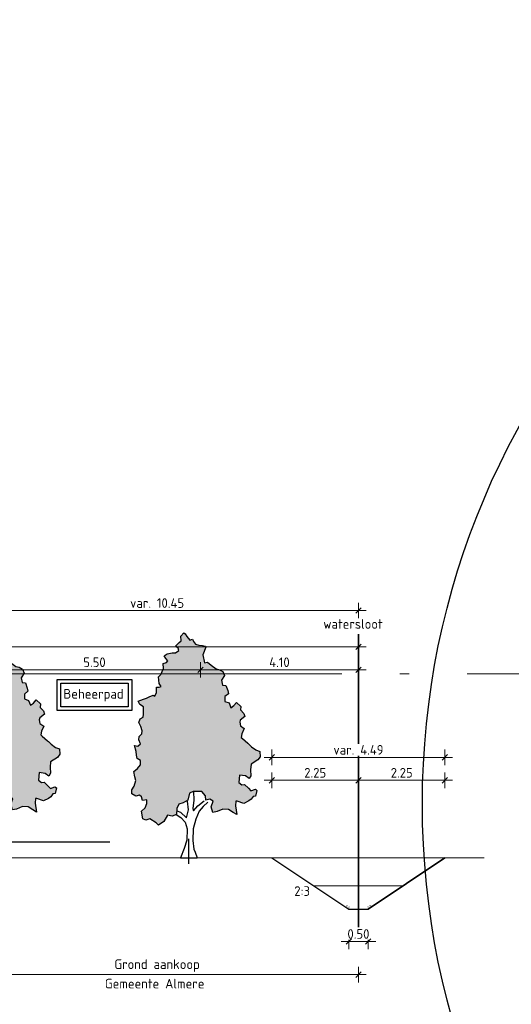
# Model space of a CAD drawing. Header units: metres. Extents: x 149234 to 159511, y 484155 to 486733.
# Tile 65 of 92: x 159281 to 159294, y 484428 to 484454. Entities that reach past the tile are written whole.
import ezdxf

# ---------------------------------------------------------------- set-up
doc = ezdxf.new("R2010")
doc.units = ezdxf.units.M
doc.linetypes.add('AL-NAP_LIJN', pattern=[15.25, 12, -1.5, 0.25, -1.5])
doc.layers.get('0').update_dxf_attribs({"lineweight": 25})
doc.layers.get('Defpoints').update_dxf_attribs({"color": 211, "lineweight": 25})
for name, color, linetype, lineweight in [('N-WE-GR-BOOM-1e-A', 90, 'Continuous', 25), ('N-WE-GR-BOOM-1e-SD', 90, 'Continuous', 25), ('N-WE-VH-KANTVERHARDING-G', 7, 'Continuous', 30), ('X-XX-AL-M', 7, 'Continuous', 18), ('X-XX-AL-NAP-G', 7, 'AL-NAP_LIJN', 18), ('X-XX-AL-T25', 7, 'Continuous', 25)]:
    doc.layers.add(name, color=color, linetype=linetype, lineweight=lineweight)
doc.layers.add('N-WE-KG-GRENS_POLDERWEG-G', color=7, linetype='KG-PERCEEL', lineweight=35, true_color=0x0000e6)
doc.layers.add('N-WE-RI-VACUUMLEIDING-G', color=1, linetype='RI-VACUUM', lineweight=35, true_color=0xff0000)
doc.styles.add('Civitas Arial', font='arial.ttf')
doc.styles.add('NLCS-ISO-M100-T25', font='NLCS-ISO.ttf')
doc.styles.get("Standard").update_dxf_attribs({"font": 'NLCS-ISO.ttf'})
doc.linetypes.add('KG-PERCEEL', pattern='A,5.5,-2,["P",Standard,S=1.8,R=0,X=-0.5,Y=-0.9],-2,5.5,-2,[5,NLCS.shx,S=0.75,R=0,X=0,Y=0],-2', length=19)
doc.linetypes.add('RI-VACUUM', pattern='A,7,-2,["V",Standard,S=1.8,R=0,X=-0.5,Y=-0.9],-2,7,-2,[102,NLCS.shx,S=1,R=180,X=0,Y=0],-2', length=22)
doc.dimstyles.new('NLCS-M100-T25-SCHRAP-X_L2_H1', dxfattribs={"dimscale": 0.1, "dimtxt": 2.5, "dimasz": 1.4, "dimexe": 2, "dimexo": 2, "dimgap": 0.7, "dimtad": 1, "dimzin": 0, "dimdsep": 46, "dimtxsty": 'NLCS-ISO-M100-T25', "dimblk": 'OBLIQUE', "dimcen": 0, "dimdle": 2, "dimclrd": 256, "dimclre": 256, "dimclrt": 256, "dimadec": 1, "dimazin": 0, "dimtfac": 1, "dimtofl": 0, "dimtmove": 1, "dimatfit": 0, "dimldrblk": 'OBLIQUE', "dimfxl": 2, "dimfxlon": 1, "dimtfill": 1, "dimtfillclr": 254, "dimtolj": 1, "dimtzin": 0, "dimlwd": 18, "dimlwe": 18, "dimarcsym": 0})

# ---------------------------------------------------------------- blocks, each defined once
blk = doc.blocks.new('_Oblique')
at = {"color": 0, "linetype": 'ByBlock', "lineweight": -2}
blk.add_line((-0.5, -0.5), (0.5, 0.5), dxfattribs=at)
blk = doc.blocks.new('*D298')
at = {"layer": 'Defpoints', "color": 0, "transparency": 16777216}
for p in [(159279.759, 484429.992), (159290.209, 484429.992), (159290.209, 484428.759)]:
    blk.add_point(p, dxfattribs=at)
at = {"layer": 'N-WE-RI-VACUUMLEIDING-G', "linetype": 'Continuous', "lineweight": 18, "transparency": 16777216}
for p, q in [((159279.759, 484428.959), (159279.759, 484428.559)), ((159290.209, 484428.959), (159290.209, 484428.559)), ((159279.559, 484428.759), (159290.409, 484428.759))]:
    blk.add_line(p, q, dxfattribs=at)
at = {"layer": 'N-WE-RI-VACUUMLEIDING-G', "lineweight": 18, "transparency": 16777216, "xscale": 0.14, "yscale": 0.14, "zscale": 0.14, "rotation": 180}
blk.add_blockref('_Oblique', (159279.759, 484428.759), dxfattribs=at)
at = {"layer": 'N-WE-RI-VACUUMLEIDING-G', "lineweight": 18, "transparency": 16777216, "xscale": 0.14, "yscale": 0.14, "zscale": 0.14}
blk.add_blockref('_Oblique', (159290.209, 484428.759), dxfattribs=at)
at = {"layer": 'N-WE-RI-VACUUMLEIDING-G', "transparency": 16777216, "insert": (159284.984, 484428.992), "char_height": 0.25, "attachment_point": 5, "style": 'NLCS-ISO-M100-T25', "bg_fill": 3, "box_fill_scale": 1.1, "bg_fill_color": 256, "bg_fill_true_color": 13158600, "bg_fill_transparency": 0}
blk.add_mtext('\\A1;Grond aankoop', dxfattribs=at)
blk = doc.blocks.new('*D299')
at = {"layer": 'Defpoints', "color": 0, "transparency": 16777216}
for p in [(159290.209, 484438.203), (159290.209, 484437.588), (159279.759, 484436.559)]:
    blk.add_point(p, dxfattribs=at)
at = {"layer": 'X-XX-AL-M', "linetype": 'Continuous', "lineweight": 18, "transparency": 16777216}
for p, q in [((159279.759, 484438.003), (159279.759, 484438.403)), ((159290.209, 484438.003), (159290.209, 484438.403)), ((159279.559, 484438.203), (159290.409, 484438.203))]:
    blk.add_line(p, q, dxfattribs=at)
at = {"layer": 'X-XX-AL-M', "lineweight": 18, "transparency": 16777216, "xscale": 0.14, "yscale": 0.14, "zscale": 0.14, "rotation": 180}
blk.add_blockref('_Oblique', (159279.759, 484438.203), dxfattribs=at)
at = {"layer": 'X-XX-AL-M', "lineweight": 18, "transparency": 16777216, "xscale": 0.14, "yscale": 0.14, "zscale": 0.14}
blk.add_blockref('_Oblique', (159290.209, 484438.203), dxfattribs=at)
at = {"layer": 'X-XX-AL-M', "transparency": 16777216, "insert": (159284.984, 484438.398), "char_height": 0.25, "attachment_point": 5, "style": 'NLCS-ISO-M100-T25', "bg_fill": 3, "box_fill_scale": 1.1, "bg_fill_color": 256, "bg_fill_true_color": 13158600, "bg_fill_transparency": 0}
blk.add_mtext('\\A1;var. 10.45', dxfattribs=at)
blk = doc.blocks.new('*D300')
at = {"layer": 'Defpoints', "color": 0, "transparency": 16777216}
for p in [(159290.209, 484437.263), (159271.209, 484429.992), (159290.209, 484429.992)]:
    blk.add_point(p, dxfattribs=at)
at = {"layer": 'X-XX-AL-M', "linetype": 'Continuous', "lineweight": 18, "transparency": 16777216}
for p, q in [((159271.209, 484437.063), (159271.209, 484437.463)), ((159290.209, 484437.063), (159290.209, 484437.463)), ((159271.009, 484437.263), (159290.409, 484437.263))]:
    blk.add_line(p, q, dxfattribs=at)
at = {"layer": 'X-XX-AL-M', "lineweight": 18, "transparency": 16777216, "xscale": 0.14, "yscale": 0.14, "zscale": 0.14, "rotation": 180}
blk.add_blockref('_Oblique', (159271.209, 484437.263), dxfattribs=at)
at = {"layer": 'X-XX-AL-M', "lineweight": 18, "transparency": 16777216, "xscale": 0.14, "yscale": 0.14, "zscale": 0.14}
blk.add_blockref('_Oblique', (159290.209, 484437.263), dxfattribs=at)
at = {"layer": 'X-XX-AL-M', "transparency": 16777216, "insert": (159280.709, 484437.458), "char_height": 0.25, "attachment_point": 5, "style": 'NLCS-ISO-M100-T25', "bg_fill": 3, "box_fill_scale": 1.1, "bg_fill_color": 256, "bg_fill_true_color": 13158600, "bg_fill_transparency": 0}
blk.add_mtext('\\A1;19.00', dxfattribs=at)
blk = doc.blocks.new('*U304')
blk.add_line((2.595, 1.73), (0.6, 0.4))
at = {"layer": 'Defpoints', "color": 6, "style": 'Civitas Arial'}
blk.add_text('2:3', height=0.0625, rotation=33.6901, dxfattribs=at).set_placement((0.6, 0.4))
blk = doc.blocks.new('*U305')
blk.add_line((-2.595, 1.73), (-0.6, 0.4))
at = {"layer": 'Defpoints', "color": 6, "style": 'Civitas Arial'}
blk.add_text('2:3', height=0.0625, rotation=326.3099, dxfattribs=at).set_placement((-0.7, 0.467))
blk = doc.blocks.new('*D297')
at = {"layer": 'Defpoints', "color": 0, "transparency": 16777216}
for p in [(159289.959, 484430.459), (159290.459, 484430.459)]:
    blk.add_point(p, dxfattribs=at)
at = {"layer": 'X-XX-AL-M', "linetype": 'Continuous', "lineweight": 18, "transparency": 16777216}
for p, q in [((159289.959, 484429.819), (159289.959, 484429.419)), ((159290.459, 484429.819), (159290.459, 484429.419)), ((159289.759, 484429.619), (159290.659, 484429.619))]:
    blk.add_line(p, q, dxfattribs=at)
at = {"layer": 'X-XX-AL-M', "transparency": 16777216, "insert": (159290.209, 484429.814), "char_height": 0.25, "attachment_point": 5, "style": 'NLCS-ISO-M100-T25', "bg_fill": 3, "box_fill_scale": 1.1, "bg_fill_color": 256, "bg_fill_true_color": 13158600, "bg_fill_transparency": 0}
blk.add_mtext('\\A1;0.50', dxfattribs=at)
at = {"layer": 'Defpoints', "color": 0, "transparency": 16777216}
blk.add_point((159290.459, 484429.619), dxfattribs=at)
at = {"layer": 'X-XX-AL-M', "lineweight": 18, "transparency": 16777216, "xscale": 0.14, "yscale": 0.14, "zscale": 0.14, "rotation": 180}
blk.add_blockref('_Oblique', (159289.959, 484429.619), dxfattribs=at)
at = {"layer": 'X-XX-AL-M', "lineweight": 18, "transparency": 16777216, "xscale": 0.14, "yscale": 0.14, "zscale": 0.14}
blk.add_blockref('_Oblique', (159290.459, 484429.619), dxfattribs=at)
blk = doc.blocks.new('*D306')
at = {"layer": 'Defpoints', "color": 0, "transparency": 16777216}
for p in [(159290.209, 484433.8), (159290.209, 484432.039), (159287.964, 484431.789)]:
    blk.add_point(p, dxfattribs=at)
at = {"layer": 'X-XX-AL-M', "linetype": 'Continuous', "lineweight": 18, "transparency": 16777216}
for p, q in [((159287.764, 484433.8), (159290.409, 484433.8)), ((159287.964, 484433.6), (159287.964, 484434)), ((159290.209, 484433.6), (159290.209, 484434))]:
    blk.add_line(p, q, dxfattribs=at)
at = {"layer": 'X-XX-AL-M', "lineweight": 18, "transparency": 16777216, "xscale": 0.14, "yscale": 0.14, "zscale": 0.14, "rotation": 180}
blk.add_blockref('_Oblique', (159287.964, 484433.8), dxfattribs=at)
at = {"layer": 'X-XX-AL-M', "lineweight": 18, "transparency": 16777216, "xscale": 0.14, "yscale": 0.14, "zscale": 0.14}
blk.add_blockref('_Oblique', (159290.209, 484433.8), dxfattribs=at)
at = {"layer": 'X-XX-AL-M', "transparency": 16777216, "insert": (159289.087, 484433.995), "char_height": 0.25, "attachment_point": 5, "style": 'NLCS-ISO-M100-T25', "bg_fill": 3, "box_fill_scale": 1.1, "bg_fill_color": 256, "bg_fill_true_color": 13158600, "bg_fill_transparency": 0}
blk.add_mtext('\\A1;2.25', dxfattribs=at)
blk = doc.blocks.new('*D307')
at = {"layer": 'Defpoints', "color": 0, "transparency": 16777216}
for p in [(159292.454, 484433.8), (159290.209, 484432.039), (159292.454, 484431.789)]:
    blk.add_point(p, dxfattribs=at)
at = {"layer": 'X-XX-AL-M', "linetype": 'Continuous', "lineweight": 18, "transparency": 16777216}
for p, q in [((159290.009, 484433.8), (159292.654, 484433.8)), ((159290.209, 484433.6), (159290.209, 484434)), ((159292.454, 484433.6), (159292.454, 484434))]:
    blk.add_line(p, q, dxfattribs=at)
at = {"layer": 'X-XX-AL-M', "lineweight": 18, "transparency": 16777216, "xscale": 0.14, "yscale": 0.14, "zscale": 0.14, "rotation": 180}
blk.add_blockref('_Oblique', (159290.209, 484433.8), dxfattribs=at)
at = {"layer": 'X-XX-AL-M', "lineweight": 18, "transparency": 16777216, "xscale": 0.14, "yscale": 0.14, "zscale": 0.14}
blk.add_blockref('_Oblique', (159292.454, 484433.8), dxfattribs=at)
at = {"layer": 'X-XX-AL-M', "transparency": 16777216, "insert": (159291.332, 484433.995), "char_height": 0.25, "attachment_point": 5, "style": 'NLCS-ISO-M100-T25', "bg_fill": 3, "box_fill_scale": 1.1, "bg_fill_color": 256, "bg_fill_true_color": 13158600, "bg_fill_transparency": 0}
blk.add_mtext('\\A1;2.25', dxfattribs=at)
blk = doc.blocks.new('*D308')
at = {"layer": 'Defpoints', "color": 0, "transparency": 16777216}
for p in [(159292.454, 484434.396), (159287.964, 484431.789), (159292.454, 484431.789)]:
    blk.add_point(p, dxfattribs=at)
at = {"layer": 'X-XX-AL-M', "linetype": 'Continuous', "lineweight": 18, "transparency": 16777216}
for p, q in [((159287.964, 484434.196), (159287.964, 484434.596)), ((159292.454, 484434.196), (159292.454, 484434.596)), ((159287.764, 484434.396), (159292.654, 484434.396))]:
    blk.add_line(p, q, dxfattribs=at)
at = {"layer": 'X-XX-AL-M', "lineweight": 18, "transparency": 16777216, "xscale": 0.14, "yscale": 0.14, "zscale": 0.14, "rotation": 180}
blk.add_blockref('_Oblique', (159287.964, 484434.396), dxfattribs=at)
at = {"layer": 'X-XX-AL-M', "lineweight": 18, "transparency": 16777216, "xscale": 0.14, "yscale": 0.14, "zscale": 0.14}
blk.add_blockref('_Oblique', (159292.454, 484434.396), dxfattribs=at)
at = {"layer": 'X-XX-AL-M', "transparency": 16777216, "insert": (159290.209, 484434.591), "char_height": 0.25, "attachment_point": 5, "style": 'NLCS-ISO-M100-T25', "bg_fill": 3, "box_fill_scale": 1.1, "bg_fill_color": 256, "bg_fill_true_color": 13158600, "bg_fill_transparency": 0}
blk.add_mtext('\\A1;var. 4.49', dxfattribs=at)
blk = doc.blocks.new('SGR-BOOM_S01_V_ZIJ-D')
at = {"layer": 'N-WE-GR-BOOM-1e-A', "transparency": 33554585}
h = blk.add_hatch(color=256, dxfattribs=at)
h.dxf.hatch_style = 1
h.set_gradient(color1=(88, 186, 72), tint=1)
h.paths.add_polyline_path([(-1.056, 11.496), (-0.874, 11.68), (-0.792, 11.622), (-0.684, 11.475), (-0.477, 11.294), (-0.312, 11.337), (-0.253, 11.231), (-0.105, 11.091), (0.102, 11.028), (0.349, 11.012), (0.538, 10.99), (0.556, 10.931), (0.353, 10.535), (0.462, 10.124), (0.668, 10.149), (0.893, 10.004), (1.224, 9.8), (1.454, 9.761), (1.661, 9.663), (1.763, 9.457), (1.582, 9.209), (1.643, 8.962), (1.849, 8.94), (1.975, 8.676), (2.018, 8.511), (1.795, 8.362), (1.797, 8.115), (2.062, 8.035), (2.188, 7.789), (2.376, 7.896), (2.539, 8.062), (2.829, 7.858), (2.807, 7.67), (3.015, 7.489), (3.081, 7.325), (2.794, 7.134), (2.753, 7.034), (2.796, 6.845), (3.044, 6.706), (2.899, 6.434), (2.842, 6.251), (2.942, 6.187), (3.274, 5.943), (3.357, 5.902), (3.523, 5.762), (3.795, 5.599), (4.06, 5.519), (4.086, 5.248), (3.94, 5.082), (3.489, 4.855), (3.45, 4.566), (3.476, 4.254), (3.371, 4.112), (3.122, 4.252), (2.734, 4.29), (2.695, 3.901), (2.902, 3.779), (3.067, 3.798), (3.316, 3.611), (3.482, 3.471), (3.77, 3.556), (3.87, 3.492), (3.772, 3.203), (3.625, 3.184), (3.503, 3.036), (3.339, 2.952), (3.033, 2.826), (2.597, 2.946), (2.497, 2.946), (2.475, 2.698), (2.561, 2.246), (2.337, 2.35), (2.023, 2.512), (1.652, 2.527), (1.282, 2.4), (1.018, 2.357), (0.91, 2.645), (1.031, 2.934), (0.824, 3.038), (0.559, 2.995), (0.534, 3.219), (0.303, 3.447), (-0.274, 3.442), (-0.497, 3.358), (-0.618, 2.986), (-0.906, 2.86), (-1.193, 2.793), (-1.315, 2.568), (-1.354, 2.256), (-1.624, 2.154), (-1.931, 2.21), (-2.175, 1.879), (-2.504, 1.694), (-2.669, 1.816), (-3.066, 2.019), (-3.33, 1.952), (-3.536, 2.015), (-3.622, 2.427), (-3.376, 2.593), (-3.278, 2.818), (-3.279, 3.006), (-3.544, 2.981), (-3.61, 3.169), (-3.752, 3.25), (-3.981, 3.207), (-4.247, 3.328), (-4.249, 3.535), (-4.086, 3.724), (-3.988, 4.013), (-4.048, 4.195), (-4.115, 4.483), (-3.869, 4.633), (-3.682, 4.817), (-3.684, 5.046), (-3.891, 5.145), (-3.933, 5.333), (-3.958, 5.515), (-4.061, 5.826), (-3.854, 5.787), (-3.691, 5.912), (-3.798, 6.117), (-3.758, 6.3), (-3.595, 6.425), (-3.572, 6.59), (-3.657, 6.818), (-3.782, 7.024), (-3.701, 7.207), (-3.519, 7.291), (-3.497, 7.456), (-3.482, 7.827), (-3.73, 7.948), (-3.832, 8.136), (-3.485, 8.239), (-3.297, 8.281), (-3.115, 8.348), (-2.868, 8.432), (-2.745, 8.392), (-2.64, 8.575), (-2.642, 8.846), (-2.477, 8.847), (-2.336, 8.889), (-2.479, 9.053), (-2.523, 9.383), (-2.359, 9.507), (-2.179, 9.815), (-2.222, 10.085), (-1.993, 10.128), (-1.911, 10.212), (-2.036, 10.334), (-2.143, 10.475), (-1.955, 10.582), (-1.626, 10.644), (-1.402, 10.628), (-1.197, 10.753), (-1.239, 10.876), (-1.405, 10.975), (-1.177, 11.165), (-1.036, 11.266)])
at = {"lineweight": 30}
for p, q in [((-0.233, 3.442), (-0.229, 2.989)), ((-0.573, 2.492), (-0.641, 2.945)), ((-0.229, 2.989), (-0.285, 2.553)), ((-0.243, 2.43), (0.044, 2.703)), ((0.044, 2.703), (0.454, 2.953)), ((0.374, 2.664), (0.128, 2.415)), ((0.684, 2.89), (0.374, 2.664)), ((-1.378, 2.256), (-1.064, 2.093)), ((-1.314, 2.445), (-1.09, 2.364)), ((-1.09, 2.364), (-0.693, 2.079)), ((-1.064, 2.093), (-0.774, 1.848)), ((-0.693, 2.079), (-0.573, 2.492)), ((-0.285, 2.553), (-0.243, 2.43)), ((0.128, 2.415), (-0.098, 2.001)), ((-0.774, 1.848), (-0.648, 1.502)), ((-0.098, 2.001), (-0.259, 1.505)), ((-0.648, 1.502), (-0.667, 0.925)), ((-0.259, 1.505), (-0.296, 0.904)), ((-0.667, 0.925), (-0.846, 0.488)), ((-0.296, 0.904), (-0.227, 0.452)), ((-0.846, 0.488), (-1.08, 0)), ((-1.08, 0), (0, 0)), ((-0.227, 0.452), (-0.126, 0.287)), ((-0.126, 0.287), (0, 0))]:
    blk.add_line(p, q, dxfattribs=at)
at = {"lineweight": 30, "flags": 128}
blk.add_lwpolyline([(-1.056, 11.496), (-0.874, 11.68), (-0.792, 11.622), (-0.684, 11.475), (-0.477, 11.294), (-0.312, 11.337), (-0.253, 11.231), (-0.105, 11.091), (0.102, 11.028), (0.349, 11.012), (0.538, 10.99), (0.556, 10.931), (0.353, 10.535), (0.462, 10.124), (0.668, 10.149), (0.893, 10.004), (1.224, 9.8), (1.454, 9.761), (1.661, 9.663), (1.763, 9.457), (1.582, 9.209), (1.643, 8.962), (1.849, 8.94), (1.975, 8.676), (2.018, 8.511), (1.795, 8.362), (1.797, 8.115), (2.062, 8.035), (2.188, 7.789), (2.376, 7.896), (2.539, 8.062), (2.829, 7.858), (2.807, 7.67), (3.015, 7.489), (3.081, 7.325), (2.794, 7.134), (2.753, 7.034), (2.796, 6.845), (3.044, 6.706), (2.899, 6.434), (2.842, 6.251), (2.942, 6.187), (3.274, 5.943), (3.357, 5.902), (3.523, 5.762), (3.795, 5.599), (4.06, 5.519), (4.086, 5.248), (3.94, 5.082), (3.489, 4.855), (3.45, 4.566), (3.476, 4.254), (3.371, 4.112), (3.122, 4.252), (2.734, 4.29), (2.695, 3.901), (2.902, 3.779), (3.067, 3.798), (3.316, 3.611), (3.482, 3.471), (3.77, 3.556), (3.87, 3.492), (3.772, 3.203), (3.625, 3.184), (3.503, 3.036), (3.339, 2.952), (3.033, 2.826), (2.597, 2.946), (2.497, 2.946), (2.475, 2.698), (2.561, 2.246), (2.337, 2.35), (2.023, 2.512), (1.652, 2.527), (1.282, 2.4), (1.018, 2.357), (0.91, 2.645), (1.031, 2.934), (0.824, 3.038), (0.559, 2.995), (0.534, 3.219), (0.303, 3.447), (-0.274, 3.442), (-0.497, 3.358), (-0.618, 2.986), (-0.906, 2.86), (-1.193, 2.793), (-1.315, 2.568), (-1.354, 2.256), (-1.624, 2.154), (-1.931, 2.21), (-2.175, 1.879), (-2.504, 1.694), (-2.669, 1.816), (-3.066, 2.019), (-3.33, 1.952), (-3.536, 2.015), (-3.622, 2.427), (-3.376, 2.593), (-3.278, 2.818), (-3.279, 3.006), (-3.544, 2.981), (-3.61, 3.169), (-3.752, 3.25), (-3.981, 3.207), (-4.247, 3.328), (-4.249, 3.535), (-4.086, 3.724), (-3.988, 4.013), (-4.048, 4.195), (-4.115, 4.483), (-3.869, 4.633), (-3.682, 4.817), (-3.684, 5.046), (-3.891, 5.145), (-3.933, 5.333), (-3.958, 5.515), (-4.061, 5.826), (-3.854, 5.787), (-3.691, 5.912), (-3.798, 6.117), (-3.758, 6.3), (-3.595, 6.425), (-3.572, 6.59), (-3.657, 6.818), (-3.782, 7.024), (-3.701, 7.207), (-3.519, 7.291), (-3.497, 7.456), (-3.482, 7.827), (-3.73, 7.948), (-3.832, 8.136), (-3.485, 8.239), (-3.297, 8.281), (-3.115, 8.348), (-2.868, 8.432), (-2.745, 8.392), (-2.64, 8.575), (-2.642, 8.846), (-2.477, 8.847), (-2.336, 8.889), (-2.479, 9.053), (-2.523, 9.383), (-2.359, 9.507), (-2.179, 9.815), (-2.222, 10.085), (-1.993, 10.128), (-1.911, 10.212), (-2.036, 10.334), (-2.143, 10.475), (-1.955, 10.582), (-1.626, 10.644), (-1.402, 10.628), (-1.197, 10.753), (-1.239, 10.876), (-1.405, 10.975), (-1.177, 11.165), (-1.036, 11.266)], close=True, dxfattribs=at)
at = {"layer": 'Defpoints'}
blk.add_line((-0.54, -0.316), (-0.54, 0.979), dxfattribs=at)
blk = doc.blocks.new('*D448')
at = {"layer": 'Defpoints', "color": 0, "transparency": 16777216}
for p in [(159286.109, 484436.667), (159286.109, 484432.279), (159280.609, 484431.697)]:
    blk.add_point(p, dxfattribs=at)
at = {"layer": 'N-WE-GR-BOOM-1e-SD', "linetype": 'Continuous', "lineweight": 18, "transparency": 16777216}
for p, q in [((159280.609, 484436.467), (159280.609, 484436.867)), ((159286.109, 484436.467), (159286.109, 484436.867)), ((159280.409, 484436.667), (159286.309, 484436.667))]:
    blk.add_line(p, q, dxfattribs=at)
at = {"layer": 'N-WE-GR-BOOM-1e-SD', "lineweight": 18, "transparency": 16777216, "xscale": 0.14, "yscale": 0.14, "zscale": 0.14, "rotation": 180}
blk.add_blockref('_Oblique', (159280.609, 484436.667), dxfattribs=at)
at = {"layer": 'N-WE-GR-BOOM-1e-SD', "lineweight": 18, "transparency": 16777216, "xscale": 0.14, "yscale": 0.14, "zscale": 0.14}
blk.add_blockref('_Oblique', (159286.109, 484436.667), dxfattribs=at)
at = {"layer": 'N-WE-GR-BOOM-1e-SD', "transparency": 16777216, "insert": (159283.359, 484436.862), "char_height": 0.25, "attachment_point": 5, "style": 'NLCS-ISO-M100-T25', "bg_fill": 3, "box_fill_scale": 1.1, "bg_fill_color": 256, "bg_fill_true_color": 13158600, "bg_fill_transparency": 0}
blk.add_mtext('\\A1;5.50', dxfattribs=at)
blk = doc.blocks.new('*D616')
at = {"layer": 'Defpoints', "color": 0, "transparency": 16777216}
for p in [(159290.209, 484436.667), (159290.209, 484436.559), (159286.109, 484432.279)]:
    blk.add_point(p, dxfattribs=at)
at = {"layer": 'N-WE-GR-BOOM-1e-SD', "linetype": 'Continuous', "lineweight": 18, "transparency": 16777216}
for p, q in [((159286.109, 484436.467), (159286.109, 484436.867)), ((159290.209, 484436.667), (159290.209, 484436.867)), ((159285.909, 484436.667), (159290.409, 484436.667))]:
    blk.add_line(p, q, dxfattribs=at)
at = {"layer": 'N-WE-GR-BOOM-1e-SD', "lineweight": 18, "transparency": 16777216, "xscale": 0.14, "yscale": 0.14, "zscale": 0.14, "rotation": 180}
blk.add_blockref('_Oblique', (159286.109, 484436.667), dxfattribs=at)
at = {"layer": 'N-WE-GR-BOOM-1e-SD', "lineweight": 18, "transparency": 16777216, "xscale": 0.14, "yscale": 0.14, "zscale": 0.14}
blk.add_blockref('_Oblique', (159290.209, 484436.667), dxfattribs=at)
at = {"layer": 'N-WE-GR-BOOM-1e-SD', "transparency": 16777216, "insert": (159288.159, 484436.862), "char_height": 0.25, "attachment_point": 5, "style": 'NLCS-ISO-M100-T25', "bg_fill": 3, "box_fill_scale": 1.1, "bg_fill_color": 256, "bg_fill_true_color": 13158600, "bg_fill_transparency": 0}
blk.add_mtext('\\A1;4.10', dxfattribs=at)

msp = doc.modelspace()

# ---------------------------------------------------------------- linework, layer by layer
at = {"layer": 'Defpoints'}
msp.add_circle((159312.215, 484433.184), 20.346, dxfattribs=at)
at = {"layer": 'N-WE-KG-GRENS_POLDERWEG-G'}
msp.add_line((159290.209, 484437.588), (159290.209, 484429.992), dxfattribs=at)
at = {"layer": 'N-WE-VH-KANTVERHARDING-G', "lineweight": 30, "flags": 128}
msp.add_lwpolyline([(159287.964, 484431.789), (159289.959, 484430.459), (159290.459, 484430.459), (159292.454, 484431.789)], dxfattribs=at)
at = {"layer": 'N-WE-VH-KANTVERHARDING-G', "flags": 128}
msp.add_lwpolyline([(159289.959, 484430.459), (159290.459, 484430.459)], dxfattribs=at)
at = {"layer": 'X-XX-AL-M', "flags": 128}
msp.add_lwpolyline([(159275.959, 484432.306), (159277.959, 484432.171), (159279.759, 484431.647), (159281.161, 484431.789), (159293.476, 484431.789)], dxfattribs=at)
at = {"layer": 'X-XX-AL-NAP-G'}
for p, q in [((159003.28, 484436.559), (159511.076, 484436.559)), ((159289.059, 484431.059), (159291.359, 484431.059))]:
    msp.add_line(p, q, dxfattribs=at)

# ---------------------------------------------------------------- block references
at = {"layer": 'N-WE-GR-BOOM-1e-SD', "xscale": 0.4, "yscale": 0.5, "zscale": 0.5}
for p in [(159280.826, 484431.855), (159286.026, 484431.789)]:
    msp.add_blockref('SGR-BOOM_S01_V_ZIJ-D', p, dxfattribs=at)
at = {"layer": 'N-WE-VH-KANTVERHARDING-G'}
for name, p in [('*U305', (159290.559, 484430.059)), ('*U304', (159289.859, 484430.059))]:
    msp.add_blockref(name, p, dxfattribs=at)

# ---------------------------------------------------------------- texts
at = {"layer": 'N-WE-RI-VACUUMLEIDING-G', "style": 'NLCS-ISO-M100-T25'}
msp.add_text('Gemeente Almere', height=0.25, dxfattribs=at).set_placement((159283.628, 484428.401))
at = {"layer": 'X-XX-AL-M', "style": 'NLCS-ISO-M100-T25'}
msp.add_text('watersloot', height=0.25, dxfattribs=at).set_placement((159289.297, 484437.731))
at = {"layer": 'X-XX-AL-T25', "style": 'NLCS-ISO-M100-T25'}
msp.add_text('2:3', height=0.25, dxfattribs=at).set_placement((159288.544, 484430.802))

# ---------------------------------------------------------------- next in the draw order: dimensions: what is measured, and where the dimension line sits
at = {"layer": 'N-WE-GR-BOOM-1e-SD'}
dim = msp.add_linear_dim(base=(159286.109, 484436.667), p1=(159280.609, 484431.697), p2=(159286.109, 484432.279), dimstyle='NLCS-M100-T25-SCHRAP-X_L2_H1', dxfattribs=at)
dim.commit()
dim.dimension.update_dxf_attribs({"geometry": '*D448', "text_midpoint": (159283.359, 484436.862)})
at = {"layer": 'N-WE-RI-VACUUMLEIDING-G'}
dim = msp.add_linear_dim(base=(159290.209, 484428.759), p1=(159279.759, 484429.992), p2=(159290.209, 484429.992), text='Grond aankoop', dimstyle='NLCS-M100-T25-SCHRAP-X_L2_H1', dxfattribs=at)
dim.commit()
dim.dimension.update_dxf_attribs({"geometry": '*D298', "text_midpoint": (159284.984, 484428.992)})

# ---------------------------------------------------------------- next in the draw order: linework, layer by layer
at = {"layer": 'N-WE-GR-BOOM-1e-SD'}
msp.add_line((159235.725, 484432.205), (159283.758, 484432.205), dxfattribs=at)
at = {"layer": 'X-XX-AL-T25', "color": 240, "true_color": 0xed1f24}
for points in [[(159282.392, 484436.415), (159284.327, 484436.415), (159284.327, 484435.613), (159282.392, 484435.613)], [(159282.489, 484436.318), (159284.23, 484436.318), (159284.23, 484435.71), (159282.489, 484435.71)]]:
    msp.add_lwpolyline(points, close=True, dxfattribs=at)

# ---------------------------------------------------------------- next in the draw order: texts
at = {"layer": 'X-XX-AL-T25', "color": 240, "true_color": 0xed1f24, "style": 'NLCS-ISO-M100-T25'}
msp.add_text('Beheerpad', height=0.25, dxfattribs=at).set_placement((159282.554, 484435.918))

# ---------------------------------------------------------------- next in the draw order: dimensions: what is measured, and where the dimension line sits
at = {"layer": 'N-WE-GR-BOOM-1e-SD'}
dim = msp.add_linear_dim(base=(159290.209, 484436.667), p1=(159286.109, 484432.279), p2=(159290.209, 484436.559), dimstyle='NLCS-M100-T25-SCHRAP-X_L2_H1', dxfattribs=at)
dim.commit()
dim.dimension.update_dxf_attribs({"geometry": '*D616', "text_midpoint": (159288.159, 484436.862)})

# ---------------------------------------------------------------- next in the draw order: dimensions: what is measured, and where the dimension line sits
at = {"layer": 'X-XX-AL-M'}
dim = msp.add_linear_dim(base=(159290.209, 484438.203), p1=(159279.759, 484436.559), p2=(159290.209, 484437.588), text='var. <>', dimstyle='NLCS-M100-T25-SCHRAP-X_L2_H1', dxfattribs=at)
dim.commit()
dim.dimension.update_dxf_attribs({"geometry": '*D299', "text_midpoint": (159284.984, 484438.398)})

# ---------------------------------------------------------------- next in the draw order: dimensions: what is measured, and where the dimension line sits
dim = msp.add_linear_dim(base=(159290.209, 484437.263), p1=(159271.209, 484429.992), p2=(159290.209, 484429.992), dimstyle='NLCS-M100-T25-SCHRAP-X_L2_H1', dxfattribs=at)
dim.commit()
dim.dimension.update_dxf_attribs({"geometry": '*D300', "text_midpoint": (159280.709, 484437.458)})

# ---------------------------------------------------------------- next in the draw order: dimensions: what is measured, and where the dimension line sits
dim = msp.add_linear_dim(base=(159290.209455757, 484433.799696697), p1=(159287.964455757, 484431.789347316), p2=(159290.209455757, 484432.039347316), dimstyle='NLCS-M100-T25-SCHRAP-X_L2_H1', dxfattribs=at)
dim.commit()
dim.dimension.update_dxf_attribs({"geometry": '*D306', "text_midpoint": (159289.086955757, 484433.994696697)})
dim = msp.add_linear_dim(base=(159290.459, 484429.619), p1=(159289.959, 484430.459), p2=(159290.459, 484430.459), dimstyle='NLCS-M100-T25-SCHRAP-X_L2_H1', dxfattribs=at)
dim.commit()
dim.dimension.update_dxf_attribs({"geometry": '*D297', "text_midpoint": (159290.209, 484429.619), "dimtype": 160})

# ---------------------------------------------------------------- next in the draw order: dimensions: what is measured, and where the dimension line sits
dim = msp.add_linear_dim(base=(159292.454455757, 484433.799696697), p1=(159290.209455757, 484432.039347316), p2=(159292.454455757, 484431.789347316), dimstyle='NLCS-M100-T25-SCHRAP-X_L2_H1', dxfattribs=at)
dim.commit()
dim.dimension.update_dxf_attribs({"geometry": '*D307', "text_midpoint": (159291.331955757, 484433.994696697)})

# ---------------------------------------------------------------- next in the draw order: dimensions: what is measured, and where the dimension line sits
dim = msp.add_linear_dim(base=(159292.454, 484434.396), p1=(159287.964, 484431.789), p2=(159292.454, 484431.789), text='var. <>', dimstyle='NLCS-M100-T25-SCHRAP-X_L2_H1', dxfattribs=at)
dim.commit()
dim.dimension.update_dxf_attribs({"geometry": '*D308', "text_midpoint": (159290.209, 484434.591)})

doc.saveas('drawing.dxf')
